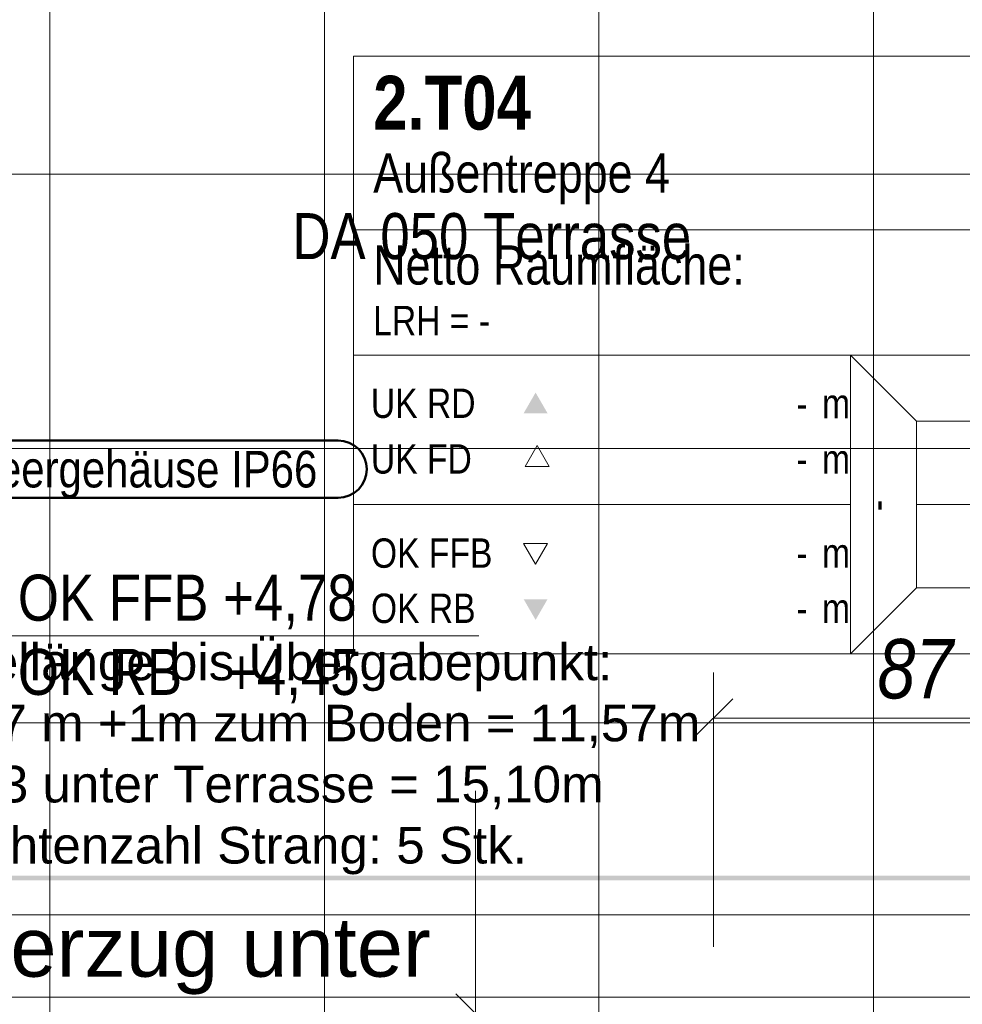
# Model space of a CAD drawing. Extents: x -420 to 300, y 62 to 1112.
# Tile 50 of 256: x -294 to -253, y 216 to 259. Entities that reach past the tile are written whole.
import ezdxf
from ezdxf.lldxf.tags import DXFTag

# ---------------------------------------------------------------- set-up
doc = ezdxf.new("R2010")
doc.units = 0
doc.layers.get('0').update_dxf_attribs({"lineweight": 13})
for name, color, linetype, lineweight, true_color in [('00_E_ST_Handlaufleuchte_Bem', 7, 'Continuous', 5, 0x7d7d00), ('00_E_ST_Handlaufleuchte_Kabel', 3, 'Continuous', 18, 0x00ff00), ('60- 61 allgemeine Ausstattung- 4 Terrassen', 9, 'Continuous', 9, 0x808080), ('70 -75 Raumstempel- 1 Raumstempel-A06CPUWKL0', 1, 'Continuous', 50, 0xff0000)]:
    doc.layers.add(name, color=color, linetype=linetype, lineweight=lineweight, true_color=true_color)
for name, color, linetype, lineweight in [('00_E_ST_Handlaufleuchte_Kabel_Text', 7, 'Continuous', 13), ('70 -71 Achsen- 1 Gebäudeachsen', 7, 'STRICHPUNKT2-A06CPUWML0', 18), ('70 -72 Beschriftung- 5 Höhenkoten-A06CPUWJL0', 7, 'Continuous', 15), ('ConnectionPoints', 7, 'Continuous', 50)]:
    doc.layers.add(name, color=color, linetype=linetype, lineweight=lineweight)
doc.styles.get("Standard").update_dxf_attribs({"font": 'ARIALN.TTF'})
tags = doc.linetypes.add('STRICHPUNKT2-A06CPUWML0', pattern=[12.7, 6.35, -3.175, 0, -3.175]).pattern_tags.tags
tags[10:11] = [DXFTag(74, 4), DXFTag(75, 0), DXFTag(340, '0'), DXFTag(46, 0.0), DXFTag(50, 0.0), DXFTag(44, 0.0), DXFTag(45, 0.0)]
tags[8:9] = [DXFTag(74, 4), DXFTag(75, 0), DXFTag(340, '0'), DXFTag(46, 0.0), DXFTag(50, 0.0), DXFTag(44, 0.0), DXFTag(45, 0.0)]
tags[6:7] = [DXFTag(74, 4), DXFTag(75, 0), DXFTag(340, '0'), DXFTag(46, 0.0), DXFTag(50, 0.0), DXFTag(44, 0.0), DXFTag(45, 0.0)]
tags[4:5] = [DXFTag(74, 4), DXFTag(75, 0), DXFTag(340, '0'), DXFTag(46, 0.0), DXFTag(50, 0.0), DXFTag(44, 0.0), DXFTag(45, 0.0)]

# ---------------------------------------------------------------- blocks, each defined once
blk = doc.blocks.new('Referenz-A06CPUWNL0', base_point=(-395.238, 76.953))
at = {"layer": '60- 61 allgemeine Ausstattung- 4 Terrassen', "color": 0}
for p, q in [((-292.898, 372.513), (-292.898, 214.053)), ((-280.898, 372.513), (-280.898, 214.053)), ((-268.898, 372.513), (-268.898, 214.053)), ((-256.898, 372.513), (-256.898, 214.053)), ((-232.898, 251.853), (-307.698, 251.853)), ((-232.898, 239.853), (-307.698, 239.853)), ((-232.898, 227.853), (-307.698, 227.853)), ((-232.898, 215.853), (-307.698, 215.853))]:
    blk.add_line(p, q, dxfattribs=at)
at = {"layer": '70 -71 Achsen- 1 Gebäudeachsen', "color": 0, "linetype": 'STRICHPUNKT2-A06CPUWML0', "ltscale": 0.18}
blk.add_line((-387.238, 219.453), (76.501, 219.453), dxfattribs=at)
at = {"layer": '70 -72 Beschriftung- 5 Höhenkoten-A06CPUWJL0', "color": 0, "linetype": 'Continuous', "ltscale": 0.15}
blk.add_line((-297.698, 231.653), (-274.144, 231.653), dxfattribs=at)
at = {"layer": '70 -75 Raumstempel- 1 Raumstempel-A06CPUWKL0', "color": 0, "lineweight": 9}
for p, q in [((-279.632, 257.006), (-279.632, 230.866)), ((-243.308, 257.006), (-279.632, 257.006)), ((-243.308, 249.411), (-279.632, 249.411)), ((-279.632, 243.936), (-257.903, 243.936)), ((-255.02, 241.039), (-257.903, 243.936)), ((-243.308, 243.936), (-257.903, 243.936)), ((-257.903, 243.936), (-257.903, 230.866)), ((-255.02, 233.763), (-255.02, 241.039)), ((-255.02, 241.039), (-246.191, 241.039)), ((-271.594, 239.976), (-272.117, 239.07)), ((-271.071, 239.07), (-271.594, 239.976)), ((-272.117, 239.07), (-271.071, 239.07)), ((-279.632, 237.401), (-257.903, 237.401)), ((-246.191, 237.401), (-255.02, 237.401)), ((-271.666, 234.797), (-272.189, 235.703)), ((-272.189, 235.703), (-271.143, 235.703)), ((-271.143, 235.703), (-271.666, 234.797)), ((-255.02, 233.763), (-257.903, 230.866)), ((-255.02, 233.763), (-246.191, 233.763)), ((-243.308, 230.866), (-279.632, 230.866))]:
    blk.add_line(p, q, dxfattribs=at)
at = {"layer": '70 -75 Raumstempel- 1 Raumstempel-A06CPUWKL0', "color": 0, "lineweight": 0}
for points in [[(-271.143, 241.391), (-271.666, 242.297), (-272.189, 241.391)], [(-271.143, 233.26), (-271.666, 232.354), (-272.189, 233.26)]]:
    blk.add_solid(points, dxfattribs=at)
at = {"layer": '70 -72 Beschriftung- 5 Höhenkoten-A06CPUWJL0', "color": 0, "linetype": 'Continuous', "ltscale": 0.15, "char_height": 2.01377, "attachment_point": 1}
for s, insert in [('{\\fArial Narrow;DA 050 Terrasse}', (-282.298, 250.145)), ('{\\fArial Narrow;OK FFB +4,78}', (-294.298, 234.333)), ('{\\fArial Narrow;OK RB   +4,45}', (-294.298, 231.088))]:
    blk.add_mtext(s, dxfattribs=dict(at, insert=insert))
at = {"layer": '70 -75 Raumstempel- 1 Raumstempel-A06CPUWKL0', "color": 0, "linetype": 'Continuous', "ltscale": 0.5, "attachment_point": 1}
for s, insert, char_height, rotation in [('{\\fArial Narrow|b1|i0;2.T04}', (-278.765, 256.151), 2.3536, 0), ('{\\fArial Narrow;Außentreppe 4}', (-278.765, 252.756), 1.71171, 0), ('{\\fArial Narrow;Netto Raumfläche:}', (-278.765, 248.731), 1.71171, 0), ('{\\fArial Narrow;LRH = -}', (-278.765, 246.086), 1.28378, 0), ('{\\fArial Narrow;UK RD}', (-278.866, 242.471), 1.28378, 0), ('{\\fArial Narrow;m}', (-259.146, 242.461), 1.28378, 0), ('{\\fArial Narrow;-}', (-260.267, 242.461), 1.28378, 0), ('{\\fArial Narrow;UK FD}', (-278.866, 240.037), 1.28378, 0), ('{\\fArial Narrow;m}', (-259.146, 240.027), 1.28378, 0), ('{\\fArial Narrow;-}', (-260.267, 240.027), 1.28378, 0), ('{\\fArial Narrow;-}', (-255.822, 237.6), 1.28378, 270), ('{\\fArial Narrow;OK FFB}', (-278.866, 235.918), 1.28378, 0), ('{\\fArial Narrow;m}', (-259.146, 235.918), 1.28378, 0), ('{\\fArial Narrow;-}', (-260.267, 235.918), 1.28378, 0), ('{\\fArial Narrow;OK RB}', (-278.866, 233.504), 1.28378, 0), ('{\\fArial Narrow;m}', (-259.146, 233.504), 1.28378, 0), ('{\\fArial Narrow;-}', (-260.267, 233.504), 1.28378, 0)]:
    blk.add_mtext(s, dxfattribs=dict(at, insert=insert, char_height=char_height, rotation=rotation))
blk = doc.blocks.new('Maß-A06CPUY9L0', base_point=(-264.744, 218.053))
at = {"color": 0, "linetype": 'ByBlock', "lineweight": -2, "ltscale": 0.13}
for p, q in [((-263.896, 230.053), (-263.896, 218.053)), ((-246.498, 230.053), (-246.498, 218.053)), ((-263.047, 228.902), (-264.744, 227.205)), ((-245.649, 228.902), (-247.346, 227.205)), ((-263.896, 228.053), (-246.498, 228.053))]:
    blk.add_line(p, q, dxfattribs=at)
at = {"color": 0, "linetype": 'ByBlock', "lineweight": -2, "ltscale": 0.13, "insert": (-256.723, 231.52), "char_height": 2.6, "attachment_point": 1}
blk.add_mtext('{\\fArial Narrow|b0|i1;87}', dxfattribs=at)
blk = doc.blocks.new('Maß-A06CPV1NL0', base_point=(-279.455, 205.259))
at = {"color": 0, "linetype": 'ByBlock', "lineweight": -2, "ltscale": 0.13}
for p, q in [((-274.298, 205.259), (-274.298, 224.873)), ((-273.449, 214.305), (-275.146, 216.002)), ((-276.298, 215.153), (-264.298, 215.153)), ((-273.449, 207.805), (-275.146, 209.502)), ((-276.298, 208.653), (-264.298, 208.653))]:
    blk.add_line(p, q, dxfattribs=at)
at = {"color": 0, "linetype": 'ByBlock', "lineweight": -2, "ltscale": 0.13, "attachment_point": 1, "rotation": 90}
for s, insert, char_height in [('{\\fArial Narrow|b0|i1;5}', (-279.455, 213.352), 1.82), ('{\\fArial Narrow|b0|i1;32}', (-278.935, 209.951), 2.6)]:
    blk.add_mtext(s, dxfattribs=dict(at, insert=insert, char_height=char_height))
blk = doc.blocks.new('Polylinie-A06CPV31L0', base_point=(-300.264, 201.953))
at = {"color": 0, "linetype": 'ByBlock', "lineweight": -2, "ltscale": 0.18}
blk.add_solid([(-246.398, 221.163), (-246.598, 220.963), (-300.064, 221.163), (-300.264, 220.963)], dxfattribs=at)
blk = doc.blocks.new('Bauteilbeschriftung-A06CPV6PL0', base_point=(-299.013, 235.381))
at = {"color": 0, "lineweight": -2}
for p, q in [((-297.048, 240.198), (-280.297, 240.198)), ((-280.297, 237.698), (-297.048, 237.698))]:
    blk.add_line(p, q, dxfattribs=at)
at = {"color": 0, "linetype": 'ByBlock', "lineweight": -2, "ltscale": 0.5}
blk.add_line((-297.932, 238.064), (-299.013, 235.381), dxfattribs=at)
at = {"color": 0, "lineweight": -2}
for centre, major_axis in [((-297.048, 238.948), (0, 1.25)), ((-280.297, 238.948), (1.25, 0)), ((-297.048, 238.948), (-1.25, 0)), ((-280.297, 238.948), (0, -1.25))]:
    blk.add_ellipse(centre, major_axis=major_axis, ratio=1, start_param=0, end_param=1.570796, dxfattribs=at)
at = {"color": 0, "linetype": 'ByBlock', "lineweight": -2, "ltscale": 0.5, "insert": (-296.188, 239.748), "char_height": 1.6, "attachment_point": 1}
blk.add_mtext('{\\fArial Narrow;Leergehäuse IP66}', dxfattribs=at)

msp = doc.modelspace()

# ---------------------------------------------------------------- block references
at = {"color": 8, "lineweight": 13, "ltscale": 0.13, "true_color": 0x808080}
msp.add_blockref('Referenz-A06CPUWNL0', (-395.238, 76.953), dxfattribs=at)
at = {"layer": '00_E_ST_Handlaufleuchte_Bem', "ltscale": 0.13}
for name, p in [('Maß-A06CPUY9L0', (-264.744, 218.053)), ('Maß-A06CPV1NL0', (-279.455, 205.259))]:
    msp.add_blockref(name, p, dxfattribs=at)
at = {"layer": '00_E_ST_Handlaufleuchte_Kabel', "ltscale": 0.18}
msp.add_blockref('Polylinie-A06CPV31L0', (-300.264, 201.953), dxfattribs=at)
at = {"layer": 'ConnectionPoints', "ltscale": 0.5}
msp.add_blockref('Bauteilbeschriftung-A06CPV6PL0', (-299.013, 235.381), dxfattribs=at)

# ---------------------------------------------------------------- texts
at = {"layer": '00_E_ST_Handlaufleuchte_Bem', "ltscale": 0.13, "insert": (-304.515, 219.349), "char_height": 2.6, "attachment_point": 1}
msp.add_mtext('{\\fArial;Querverzug unter}', dxfattribs=at)
at = {"layer": '00_E_ST_Handlaufleuchte_Kabel_Text', "ltscale": 0.13, "char_height": 1.6, "attachment_point": 1}
for s, insert in [('{\\fArial;Kabellänge bis Übergabepunkt:}', (-299.499, 231.316)), ('{\\fArial;10,57 m +1m zum Boden = 11,57m}', (-299.499, 228.644)), ('{\\fArial;+3,53 unter Terrasse = 15,10m}', (-299.499, 225.972)), ('{\\fArial;Leuchtenzahl Strang: 5 Stk.}', (-299.499, 223.3))]:
    msp.add_mtext(s, dxfattribs=dict(at, insert=insert))

doc.saveas('drawing.dxf')
